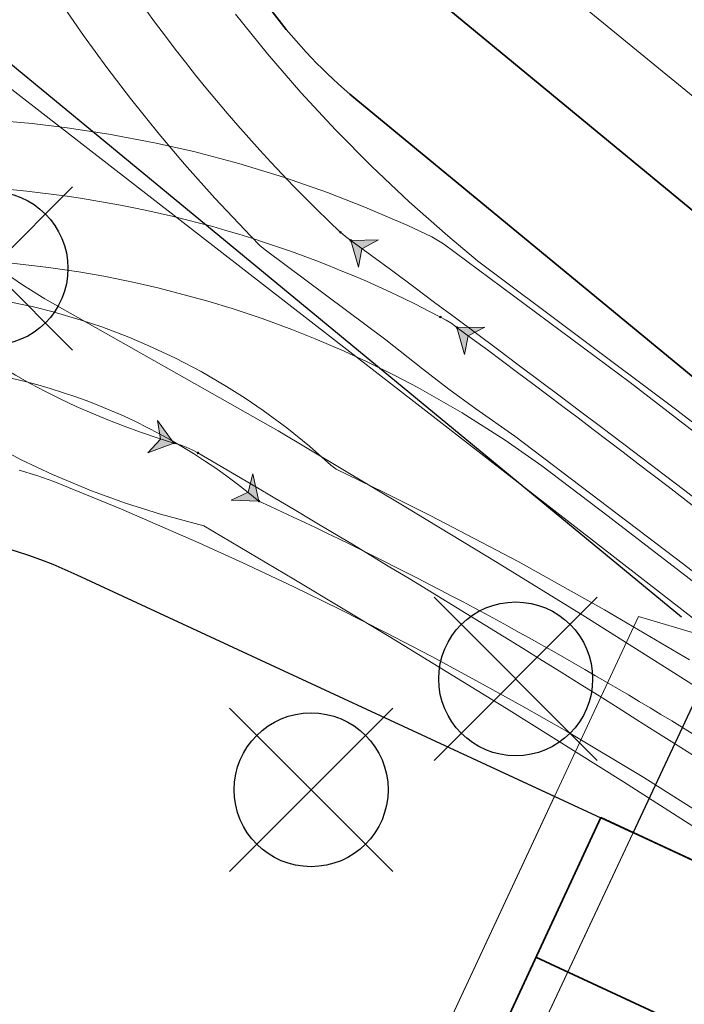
# Model space of a CAD drawing. Header units: metres. Extents: x 93008 to 98406, y 448779 to 454332.
# Tile 43 of 136: x 95601 to 95611, y 451642 to 451658. Entities that reach past the tile are written whole.
import ezdxf

# ---------------------------------------------------------------- set-up
doc = ezdxf.new("R2010")
doc.units = ezdxf.units.M
doc.header["$MEASUREMENT"] = 0
for name, color, linetype, lineweight in [('B-ME-GR-BOOM-ONVOLDOENDE-S', 1, 'Continuous', 25), ('B-ME-GR-BOOM-S', 90, 'Continuous', 25), ('B-PV-VW-MARKERING_PARKEERVAK-G', 7, 'Continuous', 35), ('B-PV-VW-MARKERING_PARKEERVAK-SCHEDING-G', 7, 'Continuous', 35), ('B-RO-GR-BEPLANTING_CULTUUR_VASTE PLANTENVAK-GV', 83, 'Continuous', 18), ('N-PV-VH-VERHARDING_RIJBAAN-G', 7, 'Continuous', 25), ('N-PV-VH-VERHARDING_TEGEL-G', 252, 'Continuous', 35), ('X-XX-AL-REFERENTIE_AUTOTURN-G', 7, 'Continuous', 18)]:
    doc.layers.add(name, color=color, linetype=linetype, lineweight=lineweight)
for name, color, linetype, lineweight, true_color in [('B-RO-GR-BEPLANTING_CULTUUR_VASTE PLANTENVAK-V', 7, 'Continuous', 18, 0xa5a552), ('B-RO-OG-TERREIN_CULTUURSCHEIDING-V', 7, 'Continuous', 18, 0x28c846), ('B-RO-VH-VERHARDING_BETONSTRAATSTEEN-V', 7, 'Continuous', 18, 0xcdcdcd)]:
    doc.layers.add(name, color=color, linetype=linetype, lineweight=lineweight, true_color=true_color)
doc.layers.add('X-XX-AL-HULPLIJN-G', color=6, linetype='Continuous', plot=False)

# ---------------------------------------------------------------- blocks, each defined once
blk = doc.blocks.new('*U24')
at = {"layer": 'B-PV-VW-MARKERING_PARKEERVAK-G'}
blk.add_lwpolyline([(0, 0), (52.8, 0), (52.8, 5), (0, 5)], close=True, dxfattribs=at)
at = {"layer": 'B-PV-VW-MARKERING_PARKEERVAK-SCHEDING-G'}
for p, q in [((50.4, 0), (50.4, 5)), ((52.8, 0), (52.8, 5))]:
    blk.add_line(p, q, dxfattribs=at)
blk = doc.blocks.new('*U154')
at = {"layer": 'X-XX-AL-REFERENTIE_AUTOTURN-G', "color": 3, "linetype": 'Continuous', "ltscale": 0.3048, "transparency": 33554687, "flags": 128}
for points in [[(95616.721, 451644.86), (95613.89, 451647.091), (95610.956, 451649.358), (95608.322, 451651.356), (95607.718, 451651.781), (95607.296, 451652.091), (95606.883, 451652.408), (95606.314, 451652.859), (95604.429, 451654.265), (95604.349, 451654.333), (95604.205, 451654.478), (95603.645, 451655.068), (95603.171, 451655.6), (95602.776, 451656.066), (95602.33, 451656.622), (95601.959, 451657.109), (95601.599, 451657.606), (95601.251, 451658.113)], [(95603.967, 451657.941), (95604.468, 451657.319), (95604.989, 451656.715), (95605.53, 451656.129), (95606.092, 451655.561), (95606.674, 451655.012), (95607.277, 451654.481), (95607.744, 451654.094), (95610.831, 451651.777), (95613.934, 451649.398), (95616.616, 451647.3)]]:
    blk.add_lwpolyline(points, dxfattribs=at)
blk = doc.blocks.new('*U164')
at = {"layer": 'X-XX-AL-REFERENTIE_AUTOTURN-G', "color": 6, "linetype": 'Continuous', "lineweight": 0, "ltscale": 0.3048, "transparency": 33554687}
blk.add_circle((0, 0), 0.0127, dxfattribs=at)
blk = doc.blocks.new('*U165')
at = {"layer": 'X-XX-AL-REFERENTIE_AUTOTURN-G', "transparency": 33554687}
blk.add_hatch(color=4, dxfattribs=at).paths.add_polyline_path([(0, 0), (0.121, -0.419), (0.175, -0.129), (0.436, 0.009)])
at = {"layer": 'X-XX-AL-REFERENTIE_AUTOTURN-G', "color": 4, "linetype": 'Continuous', "ltscale": 0.3048, "transparency": 33554687, "flags": 128}
blk.add_lwpolyline([(0, 0), (0.121, -0.419), (0.175, -0.129), (0.436, 0.009)], close=True, dxfattribs=at)
blk = doc.blocks.new('*U166')
at = {"layer": 'X-XX-AL-REFERENTIE_AUTOTURN-G', "color": 6, "linetype": 'Continuous', "lineweight": 0, "ltscale": 0.3048, "transparency": 33554687}
blk.add_circle((0, 0), 0.0127, dxfattribs=at)
blk = doc.blocks.new('*U167')
at = {"layer": 'X-XX-AL-REFERENTIE_AUTOTURN-G', "color": 6, "linetype": 'Continuous', "lineweight": 0, "ltscale": 0.3048, "transparency": 33554687}
blk.add_circle((0, 0), 0.0127, dxfattribs=at)
blk = doc.blocks.new('*U168')
at = {"layer": 'X-XX-AL-REFERENTIE_AUTOTURN-G', "color": 6, "linetype": 'Continuous', "lineweight": 0, "ltscale": 0.3048, "transparency": 33554687}
blk.add_circle((0, 0), 0.0127, dxfattribs=at)
blk = doc.blocks.new('*U153')
at = {"layer": 'X-XX-AL-REFERENTIE_AUTOTURN-G', "color": 6, "linetype": 'Continuous', "ltscale": 0.3048, "transparency": 33554687, "flags": 128}
blk.add_lwpolyline([(95605.764, 451654.41), (95605.683, 451654.471), (95605.605, 451654.537)], dxfattribs=at)
at = {"layer": 'X-XX-AL-REFERENTIE_AUTOTURN-G', "color": 6, "linetype": 'Continuous', "ltscale": 0.3048, "transparency": 33554687}
for centre, radius, start, end in [((95622.385, 451672.264), 24.41, 207.2982, 226.573), ((95379.296, 451346.57), 382.17, 49.75569, 53.65931)]:
    blk.add_arc(centre, radius, start, end, dxfattribs=at)
for name, p in [('*U154', (0, 0)), ('*U165', (95605.764, 451654.41))]:
    blk.add_blockref(name, p)
for name, p, rotation in [('*U168', (95605.605, 451654.537), 136.5729923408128), ('*U167', (95605.605, 451654.537), 139.505997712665), ('*U164', (95605.764, 451654.41), 143.6593093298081), ('*U166', (95605.764, 451654.41), 143.6440697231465)]:
    blk.add_blockref(name, p, dxfattribs=dict(rotation=rotation))
blk = doc.blocks.new('*U177')
at = {"layer": 'X-XX-AL-REFERENTIE_AUTOTURN-G', "color": 3, "linetype": 'Continuous', "ltscale": 0.3048, "transparency": 33554687, "flags": 128}
for points in [[(95600.312, 451653.948), (95600.648, 451653.718), (95600.997, 451653.501), (95604.631, 451651.441), (95606.6, 451650.266), (95608.05, 451649.384), (95609.413, 451648.542), (95610.857, 451647.634), (95612.213, 451646.77), (95613.646, 451645.841), (95615.072, 451644.901), (95616.492, 451643.95), (95617.822, 451643.046)], [(95616.958, 451641.383), (95615.261, 451642.537), (95613.553, 451643.676), (95611.749, 451644.855), (95610.02, 451645.963), (95608.195, 451647.108), (95606.365, 451648.233), (95604.88, 451649.128), (95603.476, 451649.959), (95602.797, 451650.142), (95602.25, 451650.313), (95601.723, 451650.504), (95601.115, 451650.758), (95600.628, 451650.989), (95600.065, 451651.288)]]:
    blk.add_lwpolyline(points, dxfattribs=at)
blk = doc.blocks.new('*U192')
at = {"layer": 'X-XX-AL-REFERENTIE_AUTOTURN-G', "color": 6, "linetype": 'Continuous', "lineweight": 0, "ltscale": 0.3048, "transparency": 33554687}
blk.add_circle((0, 0), 0.0127, dxfattribs=at)
blk = doc.blocks.new('*U193')
at = {"layer": 'X-XX-AL-REFERENTIE_AUTOTURN-G', "transparency": 33554687}
blk.add_hatch(color=4, dxfattribs=at).paths.add_polyline_path([(0, 0), (-0.254, 0.354), (-0.209, 0.063), (-0.408, -0.154)])
at = {"layer": 'X-XX-AL-REFERENTIE_AUTOTURN-G', "color": 4, "linetype": 'Continuous', "ltscale": 0.3048, "transparency": 33554687, "flags": 128}
blk.add_lwpolyline([(0, 0), (-0.254, 0.354), (-0.209, 0.063), (-0.408, -0.154)], close=True, dxfattribs=at)
blk = doc.blocks.new('*U194')
at = {"layer": 'X-XX-AL-REFERENTIE_AUTOTURN-G', "color": 6, "linetype": 'Continuous', "lineweight": 0, "ltscale": 0.3048, "transparency": 33554687}
blk.add_circle((0, 0), 0.0127, dxfattribs=at)
blk = doc.blocks.new('*U195')
at = {"layer": 'X-XX-AL-REFERENTIE_AUTOTURN-G', "color": 6, "linetype": 'Continuous', "lineweight": 0, "ltscale": 0.3048, "transparency": 33554687}
blk.add_circle((0, 0), 0.0127, dxfattribs=at)
blk = doc.blocks.new('*U196')
at = {"layer": 'X-XX-AL-REFERENTIE_AUTOTURN-G', "color": 6, "linetype": 'Continuous', "lineweight": 0, "ltscale": 0.3048, "transparency": 33554687}
blk.add_circle((0, 0), 0.0127, dxfattribs=at)
blk = doc.blocks.new('*U176')
at = {"layer": 'X-XX-AL-REFERENTIE_AUTOTURN-G', "color": 6, "linetype": 'Continuous', "ltscale": 0.3048, "transparency": 33554687, "flags": 128}
blk.add_lwpolyline([(95603.007, 451651.249), (95603.105, 451651.22), (95603.2, 451651.185), (95603.293, 451651.144), (95603.382, 451651.096)], dxfattribs=at)
at = {"layer": 'X-XX-AL-REFERENTIE_AUTOTURN-G', "color": 6, "linetype": 'Continuous', "ltscale": 0.3048, "transparency": 33554687}
for centre, radius, start, end in [((95606.343, 451662.427), 11.664, 170.6986, 253.3841), ((95487.913, 451453.439), 228.913, 54.12688, 59.70695)]:
    blk.add_arc(centre, radius, start, end, dxfattribs=at)
for name, p in [('*U177', (0, 0)), ('*U193', (95603.007, 451651.249))]:
    blk.add_blockref(name, p)
for name, p, rotation in [('*U192', (95603.007, 451651.249), 343.3841469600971), ('*U194', (95603.007, 451651.249), 343.3854639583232), ('*U195', (95603.382, 451651.096), 331.9744643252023), ('*U196', (95603.382, 451651.096), 329.7069534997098)]:
    blk.add_blockref(name, p, dxfattribs=dict(rotation=rotation))
blk = doc.blocks.new('*U200')
at = {"layer": 'X-XX-AL-REFERENTIE_AUTOTURN-G', "color": 3, "linetype": 'Continuous', "ltscale": 0.3048, "transparency": 33554687, "flags": 128}
for points in [[(95617.145, 451644.237), (95615.538, 451645.559), (95614.075, 451646.744), (95612.525, 451647.978), (95611.041, 451649.139), (95609.781, 451650.11), (95608.744, 451650.896), (95608.171, 451651.297), (95607.5, 451651.723), (95606.812, 451652.116), (95606.463, 451652.3), (95606.02, 451652.518), (95605.662, 451652.682), (95605.21, 451652.876), (95604.844, 451653.022), (95604.382, 451653.191), (95603.916, 451653.348), (95603.539, 451653.463), (95602.779, 451653.666), (95602.395, 451653.754), (95601.912, 451653.852), (95601.524, 451653.92), (95601.054, 451653.99), (95600.393, 451654.065)], [(95600.138, 451656.29), (95600.797, 451656.233), (95601.343, 451656.168), (95601.991, 451656.07), (95602.707, 451655.934), (95603.317, 451655.796), (95604.021, 451655.61), (95604.717, 451655.396), (95605.404, 451655.157), (95605.986, 451654.93), (95606.655, 451654.642), (95607.032, 451654.466), (95607.214, 451654.357), (95610.124, 451652.194), (95612.608, 451650.276), (95614.736, 451648.597), (95618.612, 451645.399)]]:
    blk.add_lwpolyline(points, dxfattribs=at)
blk = doc.blocks.new('*U210')
at = {"layer": 'X-XX-AL-REFERENTIE_AUTOTURN-G', "color": 6, "linetype": 'Continuous', "lineweight": 0, "ltscale": 0.3048, "transparency": 33554687}
blk.add_circle((0, 0), 0.0127, dxfattribs=at)
blk = doc.blocks.new('*U211')
at = {"layer": 'X-XX-AL-REFERENTIE_AUTOTURN-G', "transparency": 33554687}
blk.add_hatch(color=4, dxfattribs=at).paths.add_polyline_path([(0, 0), (0.12, -0.419), (0.175, -0.13), (0.436, 0.007)])
at = {"layer": 'X-XX-AL-REFERENTIE_AUTOTURN-G', "color": 4, "linetype": 'Continuous', "ltscale": 0.3048, "transparency": 33554687, "flags": 128}
blk.add_lwpolyline([(0, 0), (0.12, -0.419), (0.175, -0.13), (0.436, 0.007)], close=True, dxfattribs=at)
blk = doc.blocks.new('*U212')
at = {"layer": 'X-XX-AL-REFERENTIE_AUTOTURN-G', "color": 6, "linetype": 'Continuous', "lineweight": 0, "ltscale": 0.3048, "transparency": 33554687}
blk.add_circle((0, 0), 0.0127, dxfattribs=at)
blk = doc.blocks.new('*U213')
at = {"layer": 'X-XX-AL-REFERENTIE_AUTOTURN-G', "color": 6, "linetype": 'Continuous', "lineweight": 0, "ltscale": 0.3048, "transparency": 33554687}
blk.add_circle((0, 0), 0.0127, dxfattribs=at)
blk = doc.blocks.new('*U214')
at = {"layer": 'X-XX-AL-REFERENTIE_AUTOTURN-G', "color": 6, "linetype": 'Continuous', "lineweight": 0, "ltscale": 0.3048, "transparency": 33554687}
blk.add_circle((0, 0), 0.0127, dxfattribs=at)
blk = doc.blocks.new('*U199')
at = {"layer": 'X-XX-AL-REFERENTIE_AUTOTURN-G', "color": 6, "linetype": 'Continuous', "ltscale": 0.3048, "transparency": 33554687, "flags": 128}
blk.add_lwpolyline([(95607.421, 451653.052), (95607.34, 451653.113), (95607.254, 451653.167), (95607.164, 451653.215)], dxfattribs=at)
at = {"layer": 'X-XX-AL-REFERENTIE_AUTOTURN-G', "color": 6, "linetype": 'Continuous', "ltscale": 0.3048, "transparency": 33554687}
for centre, radius, start, end in [((95598.83, 451637.391), 17.885, 62.2249, 105.6766), ((95469.642, 451466.918), 231.58, 51.1583, 53.49049)]:
    blk.add_arc(centre, radius, start, end, dxfattribs=at)
for name, p in [('*U200', (0, 0)), ('*U211', (95607.421, 451653.052))]:
    blk.add_blockref(name, p)
for name, p, rotation in [('*U213', (95607.164, 451653.215), 151.9656789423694), ('*U214', (95607.164, 451653.215), 152.2248754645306), ('*U210', (95607.421, 451653.052), 143.4904907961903), ('*U212', (95607.421, 451653.052), 143.4909577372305)]:
    blk.add_blockref(name, p, dxfattribs=dict(rotation=rotation))
blk = doc.blocks.new('*U227')
at = {"layer": 'X-XX-AL-REFERENTIE_AUTOTURN-G', "color": 6, "linetype": 'Continuous', "lineweight": 0, "ltscale": 0.3048, "transparency": 33554687}
blk.add_circle((0, 0), 0.0127, dxfattribs=at)
blk = doc.blocks.new('*U228')
at = {"layer": 'X-XX-AL-REFERENTIE_AUTOTURN-G', "transparency": 33554687}
blk.add_hatch(color=4, dxfattribs=at).paths.add_polyline_path([(0, 0), (-0.097, 0.425), (-0.168, 0.139), (-0.435, 0.016)])
at = {"layer": 'X-XX-AL-REFERENTIE_AUTOTURN-G', "color": 4, "linetype": 'Continuous', "ltscale": 0.3048, "transparency": 33554687, "flags": 128}
blk.add_lwpolyline([(0, 0), (-0.097, 0.425), (-0.168, 0.139), (-0.435, 0.016)], close=True, dxfattribs=at)
blk = doc.blocks.new('*U229')
at = {"layer": 'X-XX-AL-REFERENTIE_AUTOTURN-G', "color": 6, "linetype": 'Continuous', "lineweight": 0, "ltscale": 0.3048, "transparency": 33554687}
blk.add_circle((0, 0), 0.0127, dxfattribs=at)
blk = doc.blocks.new('*U232')
at = {"layer": 'X-XX-AL-REFERENTIE_AUTOTURN-G', "color": 3, "linetype": 'Continuous', "ltscale": 0.3048, "transparency": 33554687, "flags": 128}
for points in [[(95600.36, 451653.47), (95600.799, 451653.377), (95601.126, 451653.294), (95601.559, 451653.168), (95601.881, 451653.06), (95602.305, 451652.9), (95602.618, 451652.767), (95603.03, 451652.574), (95603.434, 451652.363), (95603.828, 451652.134), (95604.118, 451651.951), (95604.401, 451651.758), (95604.767, 451651.487), (95605.121, 451651.2), (95605.457, 451650.904), (95605.539, 451650.84), (95606.278, 451650.482), (95607.012, 451650.115), (95608.376, 451649.4), (95609.722, 451648.65), (95611.05, 451647.868)], [(95611.528, 451645.28), (95610.337, 451646.031), (95609.129, 451646.753), (95608.431, 451647.153), (95607.728, 451647.543), (95607.02, 451647.925), (95606.308, 451648.296), (95605.591, 451648.659), (95604.869, 451649.011), (95604.081, 451649.383), (95603.398, 451649.694), (95602.191, 451650.219), (95601.137, 451650.651), (95600.868, 451650.745), (95600.596, 451650.829)]]:
    blk.add_lwpolyline(points, dxfattribs=at)
blk = doc.blocks.new('*U222')
at = {"layer": 'X-XX-AL-REFERENTIE_AUTOTURN-G', "color": 6, "linetype": 'Continuous', "ltscale": 0.3048, "transparency": 33554687}
for centre, radius, start, end in [((95598.431, 451643.296), 9.192, 50.0605, 131.5572), ((95578.603, 451594.314), 61.656, 53.60247, 65.33514)]:
    blk.add_arc(centre, radius, start, end, dxfattribs=at)
for name, p in [('*U232', (0, 0)), ('*U228', (95604.333, 451650.344))]:
    blk.add_blockref(name, p)
for name, rotation in [('*U227', 320.0605365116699), ('*U229', 335.3351422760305)]:
    blk.add_blockref(name, (95604.333, 451650.344), dxfattribs=dict(rotation=rotation))
blk = doc.blocks.new('*U272')
at = {"layer": 'B-ME-GR-BOOM-ONVOLDOENDE-S'}
for p, q in [((-1.061, -1.061), (1.061, 1.061)), ((-1.061, 1.061), (1.061, -1.061))]:
    blk.add_line(p, q, dxfattribs=at)
blk.add_circle((0, 0), 1, dxfattribs=at)

msp = doc.modelspace()

# ---------------------------------------------------------------- linework, layer by layer
at = {"layer": 'B-RO-GR-BEPLANTING_CULTUUR_VASTE PLANTENVAK-GV'}
for points in [[(95610.25, 451648.542), (95611.566, 451648.155), (95610.973, 451648.616), (95599.919, 451657.198), (95584.253, 451623.344), (95573.584, 451600.576), (95585.451, 451595.395)], [(95611.566, 451648.155), (95610.25, 451648.542), (95585.451, 451595.395), (95586.588, 451594.896)]]:
    msp.add_lwpolyline(points, close=True, dxfattribs=at)
at = {"layer": 'B-RO-GR-BEPLANTING_CULTUUR_VASTE PLANTENVAK-V', "flags": 128}
for points in [[(95605.319, 451664.177, -0.216164), (95605.383, 451667.976), (95604.118, 451668.576, 0.216164), (95604.034, 451663.62), (95605.428, 451660.403, 0.118653), (95607.116, 451658.159), (95651.103, 451621.888), (95650.873, 451620.251), (95652.045, 451618.787), (95652.717, 451622.621), (95608.051, 451659.157, -0.119325), (95606.745, 451660.883)], [(95596.48, 451649.766), (95596.48, 451649.766), (95584.253, 451623.344), (95573.584, 451600.576), (95585.451, 451595.395), (95608.943, 451645.74), (95601.493, 451649.195, 0.161802)]]:
    msp.add_lwpolyline(points, format="xyb", close=True, dxfattribs=at)
msp.add_lwpolyline([(95608.943, 451645.74), (95585.451, 451595.395), (95586.588, 451594.896), (95610.167, 451645.172)], close=True, dxfattribs=at)
at = {"layer": 'B-RO-OG-TERREIN_CULTUURSCHEIDING-V'}
msp.add_lwpolyline([(95628.044, 451658.893), (95613.225, 451671.398), (95607.487, 451675.682), (95607.487, 451675.682), (95604.118, 451668.576), (95604.118, 451668.576), (95604.118, 451668.576), (95604.118, 451668.576), (95604.118, 451668.576), (95605.383, 451667.976, 0.216164), (95605.319, 451664.177), (95606.745, 451660.883, 0.119325), (95608.051, 451659.157), (95652.717, 451622.621), (95652.045, 451618.787), (95654.162, 451616.141), (95655.026, 451621.89, 0.262743), (95645.115, 451644.92)], format="xyb", close=True, dxfattribs=at)
at = {"layer": 'B-RO-VH-VERHARDING_BETONSTRAATSTEEN-V'}
msp.add_lwpolyline([(95613.708, 451652.723), (95613.708, 451652.723), (95586.588, 451594.896), (95641.025, 451570.029), (95642.167, 451572.309), (95643.185, 451574.367), (95650.48, 451617.888), (95651.69, 451616.412), (95653.818, 451613.816), (95654.162, 451616.141), (95652.045, 451618.787), (95650.873, 451620.251), (95651.103, 451621.888), (95613.708, 451652.723)], dxfattribs=at)
at = {"layer": 'N-PV-VH-VERHARDING_RIJBAAN-G', "flags": 128}
msp.add_lwpolyline([(95612.832, 451650.854), (95605.844, 451656.616, -0.118653), (95603.593, 451659.608), (95602.199, 451662.825, -0.216174), (95602.311, 451669.433), (95590.896, 451645.359, -0.411932), (95601.493, 451649.195), (95610.167, 451645.172)], format="xyb", close=True, dxfattribs=at)
at = {"layer": 'N-PV-VH-VERHARDING_TEGEL-G', "flags": 128}
msp.add_lwpolyline([(95616.689, 451647.674), (95605.844, 451656.616, -0.118653), (95603.593, 451659.608), (95602.199, 451662.825, -0.216164), (95602.311, 451669.433), (95605.706, 451676.594), (95607.513, 451675.737), (95604.118, 451668.576, 0.216164), (95604.034, 451663.62), (95605.428, 451660.403, 0.118653), (95607.116, 451658.159), (95617.961, 451649.217)], format="xyb", close=True, dxfattribs=at)
at = {"layer": 'X-XX-AL-HULPLIJN-G'}
msp.add_line((95593.359, 451663.022), (95610.923, 451648.539), dxfattribs=at)

# ---------------------------------------------------------------- block references
for name in ['*U176', '*U153', '*U199', '*U222']:
    msp.add_blockref(name, (0, 0))
at = {"layer": 'B-ME-GR-BOOM-S', "xscale": 1.2, "yscale": 1.2, "zscale": 1.2}
for p in [(95600.155, 451653.973), (95608.337, 451647.571), (95605.147, 451645.841)]:
    msp.add_blockref('*U272', p, dxfattribs=at)
at = {"layer": 'B-PV-VW-MARKERING_PARKEERVAK-G', "rotation": 65.12271435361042}
msp.add_blockref('*U24', (95591.987, 451595.402), dxfattribs=at)

doc.saveas('drawing.dxf')
